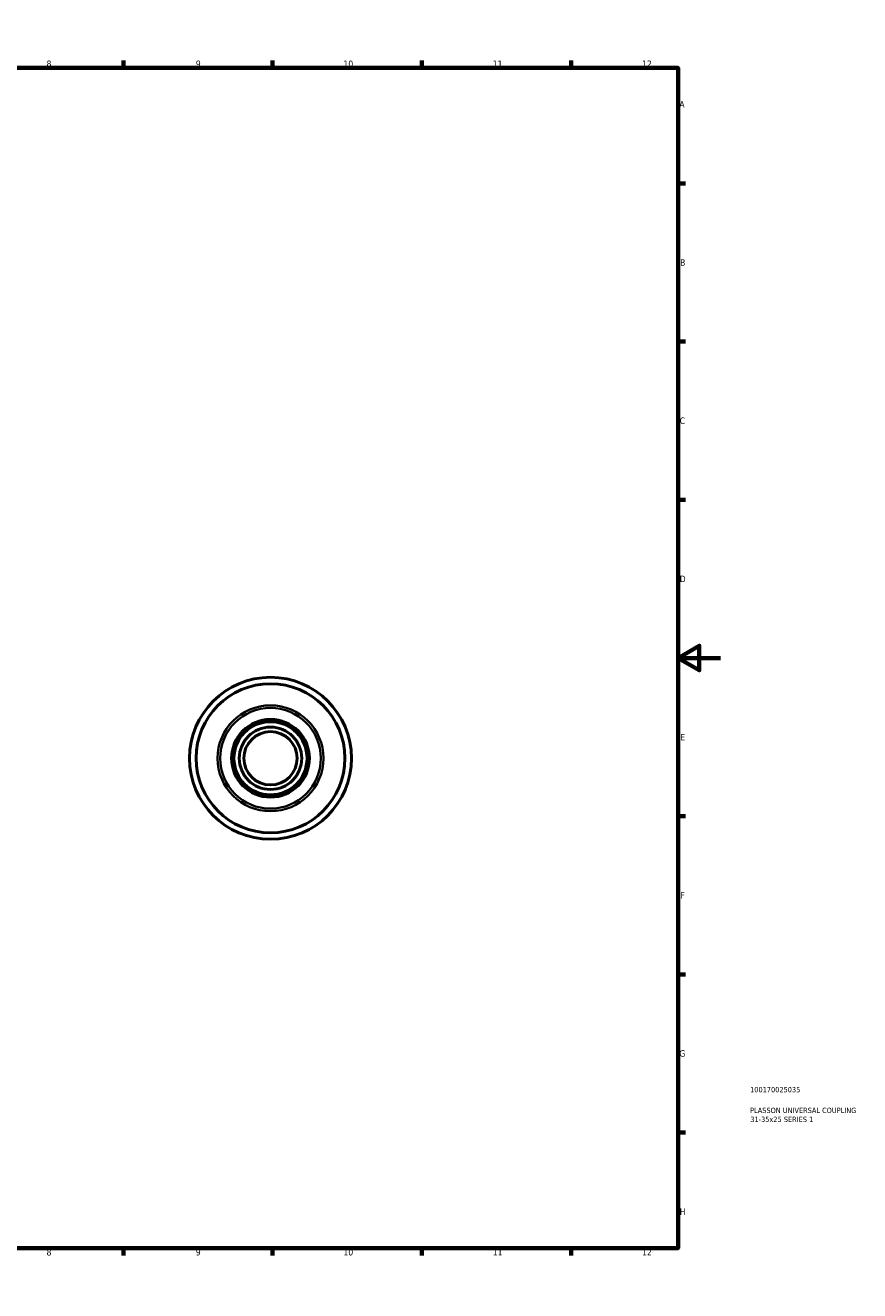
# Model space of a CAD drawing. Header units: millimetres. Extents: x 0 to 906, y 0 to 594.
# Tile 5 of 5: x 515 to 906, y 0 to 594. Entities that reach past the tile are written whole.
import ezdxf

# ---------------------------------------------------------------- set-up
doc = ezdxf.new("R2010")
doc.units = ezdxf.units.MM
for name, color, linetype, lineweight in [('Border (ANSI)', 7, 'Continuous', 70), ('Title (ISO)', 7, 'Continuous', 50), ('Visible (ANSI)', 7, 'Continuous', 50), ('Visible Narrow (ANSI)', 7, 'Continuous', 35)]:
    doc.layers.add(name, color=color, linetype=linetype, lineweight=lineweight)
doc.styles.add('Note Text (ANSI)', font='tahoma.ttf')
doc.styles.add('Note Text (ISO)', font='tahoma.ttf')

# ---------------------------------------------------------------- blocks, each defined once
blk = doc.blocks.new('Borders Default Border')
at = {"layer": 'Border (ANSI)'}
for p, q in [((70.08, 574), (70.08, 577.45)), ((140.17, 574), (140.17, 577.45)), ((210.25, 574), (210.25, 577.45)), ((280.33, 574), (280.33, 577.45)), ((350.42, 574), (350.42, 577.45)), ((490.58, 574), (490.58, 577.45)), ((560.67, 574), (560.67, 577.45)), ((630.75, 574), (630.75, 577.45)), ((700.83, 574), (700.83, 577.45)), ((770.92, 574), (770.92, 577.45)), ((20, 519.75), (16.55, 519.75)), ((821, 519.75), (824.45, 519.75)), ((20, 445.5), (16.55, 445.5)), ((821, 445.5), (824.45, 445.5)), ((20, 371.25), (16.55, 371.25)), ((821, 371.25), (824.45, 371.25)), ((20, 222.75), (16.55, 222.75)), ((821, 222.75), (824.45, 222.75)), ((20, 148.5), (16.55, 148.5)), ((821, 148.5), (824.45, 148.5)), ((20, 74.25), (16.55, 74.25)), ((821, 74.25), (824.45, 74.25)), ((70.08, 20), (70.08, 16.55)), ((140.17, 20), (140.17, 16.55)), ((210.25, 20), (210.25, 16.55)), ((280.33, 20), (280.33, 16.55)), ((350.42, 20), (350.42, 16.55)), ((490.58, 20), (490.58, 16.55)), ((560.67, 20), (560.67, 16.55)), ((630.75, 20), (630.75, 16.55)), ((700.83, 20), (700.83, 16.55)), ((770.92, 20), (770.92, 16.55))]:
    blk.add_line(p, q, dxfattribs=at)
at = {"layer": 'Border (ANSI)', "flags": 128}
for points in [[(420.5, 594), (420.5, 574), (414.73, 584), (426.27, 584), (420.5, 574)], [(20, 20), (20, 574), (821, 574), (821, 20), (20, 20)], [(0, 297), (20, 297), (10, 302.77), (10, 291.23), (20, 297)], [(841, 297), (821, 297), (831, 302.77), (831, 291.23), (821, 297)], [(420.5, 0), (420.5, 20), (414.73, 10), (426.27, 10), (420.5, 20)]]:
    blk.add_lwpolyline(points, dxfattribs=at)
at = {"layer": 'Border (ANSI)', "color": 230, "true_color": 0xff0080, "attachment_point": 7, "style": 'Note Text (ANSI)'}
for s, insert, char_height in [('1', (34.35, 574.4), 3.05), ('2', (104.2, 574.4), 3.05), ('3', (174.26, 574.34), 3.05), ('4', (244.23, 574.4), 3.05), ('5', (314.48, 574.34), 3.05), ('6', (384.49, 574.34), 3.05), ('7', (454.6, 574.4), 3.05), ('8', (524.63, 574.33), 3.05), ('9', (594.7, 574.34), 3.05), ('10', (663.96, 574.34), 3.048), ('11', (734.04, 574.4), 3.048), ('12', (804.13, 574.4), 3.048), ('A', (16.78, 555.35), 3.05), ('A', (821.63, 555.35), 3.05), ('B', (17.15, 481.1), 3.05), ('B', (821.99, 481.1), 3.05), ('C', (16.95, 406.8), 3.05), ('C', (821.8, 406.8), 3.05), ('D', (16.96, 332.6), 3.05), ('D', (821.81, 332.6), 3.05), ('E', (17.21, 258.35), 3.05), ('E', (822.05, 258.35), 3.05), ('F', (17.29, 184.1), 3.05), ('F', (822.14, 184.1), 3.05), ('G', (16.81, 109.79), 3.05), ('G', (821.66, 109.79), 3.05), ('H', (16.97, 35.6), 3.05), ('H', (821.81, 35.6), 3.05), ('1', (34.35, 16.55), 3.05), ('2', (104.2, 16.55), 3.05), ('3', (174.26, 16.49), 3.05), ('4', (244.23, 16.55), 3.05), ('5', (314.48, 16.49), 3.05), ('6', (384.49, 16.49), 3.05), ('7', (454.6, 16.55), 3.05), ('8', (524.63, 16.48), 3.05), ('9', (594.7, 16.49), 3.05), ('10', (663.96, 16.49), 3.048), ('11', (734.04, 16.55), 3.048), ('12', (804.13, 16.55), 3.048)]:
    blk.add_mtext(s, dxfattribs=dict(at, insert=insert, char_height=char_height))
blk = doc.blocks.new('Title Blocks ISO')
at = {"layer": 'Title (ISO)', "color": 232, "true_color": 0xca0064, "style": 'Note Text (ISO)'}
for tag, p in [('PART_NUMBER_001', (33.84, 73.13)), ('DESCRIPTION_001', (33.84, 63.4)), ('DESCRIPTION_002', (33.93, 59.18))]:
    blk.add_attdef(tag, p, '', height=2.5, dxfattribs=at)

msp = doc.modelspace()

# ---------------------------------------------------------------- linework, layer by layer
at = {"layer": 'Visible (ANSI)'}
for radius in [38, 34.96, 18.26, 17.671, 17.15, 14.65, 12.5]:
    msp.add_circle((629.738, 249.927), radius, dxfattribs=at)
at = {"layer": 'Visible Narrow (ANSI)'}
for radius in [24.841, 23.623]:
    msp.add_circle((629.738, 249.927), radius, dxfattribs=at)

# ---------------------------------------------------------------- block references
msp.add_blockref('Borders Default Border', (0, 0))
msp.add_blockref('Title Blocks ISO', (821, 20)).add_auto_attribs({'PART_NUMBER_001': '100170025035', 'DESCRIPTION_001': 'PLASSON UNIVERSAL COUPLING', 'DESCRIPTION_002': '31-35x25 SERIES 1'})

doc.saveas('drawing.dxf')
